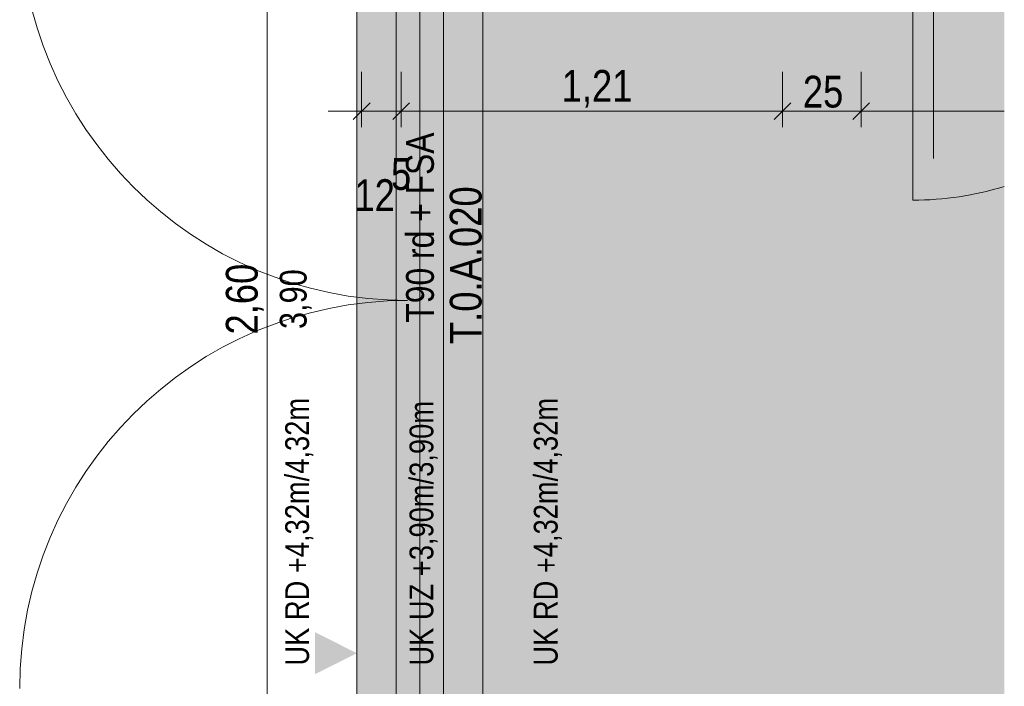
# Model space of a CAD drawing. Extents: x -620 to 300, y 62 to 1162.
# Tile 87 of 256: x 14 to 77, y 555 to 597. Entities that reach past the tile are written whole.
import ezdxf
from ezdxf.lldxf.tags import DXFTag

# ---------------------------------------------------------------- set-up
doc = ezdxf.new("R2010")
doc.units = 0
doc.layers.get('0').update_dxf_attribs({"lineweight": 13})
for name, color, linetype, lineweight, true_color in [('--Bem innen', 9, 'Continuous', 13, 0x808080), ('00_Beschriftung UZ', 3, 'Continuous', 35, 0x00ff00), ('30 -34 Innenwände- 4 Türen_Fenster', 7, 'Continuous', 15, 0x9955ff), ('30 -35 Decken- 1 Konstruktion-Träger- Stahlbeton', 7, 'Continuous', 13, 0x33aa00), ('70 -75 Raumstempel-2 Verweislinie', 7, 'Continuous', 9, 0xff6600), ('70 -76 Bemaßung- 2 Allgemein', 9, 'Continuous', 5, 0x808080), ('iwb_Layout BA_Markierung', 7, 'Continuous', 9, 0xbadcdc), ('iwb_Schraffur_Unterzug', 7, 'Continuous', 5, 0xffffcc)]:
    doc.layers.add(name, color=color, linetype=linetype, lineweight=lineweight, true_color=true_color)
doc.layers.add('70 -71 Achsen- 1 Gebäudeachsen', color=7, linetype='STRICHPUNKT2-A06G94XR8I', lineweight=18)
doc.layers.add('Keine', color=7, linetype='Continuous', lineweight=9)
doc.styles.get("Standard").update_dxf_attribs({"font": 'ARIALN.TTF'})
tags = doc.linetypes.add('fein_strichliert-A06G94XS8I', pattern=[4, 1, -2, 1]).pattern_tags.tags
tags[8:9] = [DXFTag(74, 4), DXFTag(75, 0), DXFTag(340, '0'), DXFTag(46, 0.0), DXFTag(50, 0.0), DXFTag(44, 0.0), DXFTag(45, 0.0)]
tags[6:7] = [DXFTag(74, 4), DXFTag(75, 0), DXFTag(340, '0'), DXFTag(46, 0.0), DXFTag(50, 0.0), DXFTag(44, 0.0), DXFTag(45, 0.0)]
tags[4:5] = [DXFTag(74, 4), DXFTag(75, 0), DXFTag(340, '0'), DXFTag(46, 0.0), DXFTag(50, 0.0), DXFTag(44, 0.0), DXFTag(45, 0.0)]
tags = doc.linetypes.add('STRICHPUNKT2-A06G94XR8I', pattern=[12.7, 6.35, -3.175, 0, -3.175]).pattern_tags.tags
tags[10:11] = [DXFTag(74, 4), DXFTag(75, 0), DXFTag(340, '0'), DXFTag(46, 0.0), DXFTag(50, 0.0), DXFTag(44, 0.0), DXFTag(45, 0.0)]
tags[8:9] = [DXFTag(74, 4), DXFTag(75, 0), DXFTag(340, '0'), DXFTag(46, 0.0), DXFTag(50, 0.0), DXFTag(44, 0.0), DXFTag(45, 0.0)]
tags[6:7] = [DXFTag(74, 4), DXFTag(75, 0), DXFTag(340, '0'), DXFTag(46, 0.0), DXFTag(50, 0.0), DXFTag(44, 0.0), DXFTag(45, 0.0)]
tags[4:5] = [DXFTag(74, 4), DXFTag(75, 0), DXFTag(340, '0'), DXFTag(46, 0.0), DXFTag(50, 0.0), DXFTag(44, 0.0), DXFTag(45, 0.0)]

# ---------------------------------------------------------------- blocks, each defined once
blk = doc.blocks.new('Polygon-A06G94XL8I')
at = {"color": 0, "linetype": 'ByBlock', "lineweight": -2, "ltscale": 0.13}
blk.add_solid([(41.831, 86.61), (41.664, 1083.814), (76.501, 86.518), (76.501, 1083.814)], dxfattribs=at)
blk = doc.blocks.new('Referenz-A06G94XT8I')
at = {"layer": '00_Beschriftung UZ', "color": 0, "linetype": 'Continuous', "lineweight": -2, "ltscale": 0.13}
for points in [[(32.75, 555.752), (35.42, 557.084), (32.752, 558.423)], [(38.091, 555.752), (35.42, 557.084), (38.089, 558.423)], [(40.75, 555.752), (43.42, 557.084), (40.752, 558.423)], [(46.091, 555.752), (43.42, 557.084), (46.089, 558.423)]]:
    blk.add_solid(points, dxfattribs=at)
at = {"layer": '30 -34 Innenwände- 4 Türen_Fenster', "color": 0, "linetype": 'fein_strichliert-A06G94XS8I', "lineweight": -2, "ltscale": 0.13}
for p, q in [((37.92, 553.453), (37.92, 605.453)), ((40.92, 553.453), (40.92, 605.453)), ((70.7, 605.453), (70.7, 585.813))]:
    blk.add_line(p, q, dxfattribs=at)
for centre, major_axis, end_param in [((38.62, 604.053), (-24.6, 0), 1.570796), ((70.7, 605.453), (0, -19.64), 0.299815), ((38.62, 554.853), (0, 24.6), 1.570796)]:
    blk.add_ellipse(centre, major_axis=major_axis, ratio=1, start_param=0, end_param=end_param, dxfattribs=at)
at = {"layer": '30 -35 Decken- 1 Konstruktion-Träger- Stahlbeton', "color": 0, "linetype": 'fein_strichliert-A06G94XS8I', "lineweight": -2, "ltscale": 0.13}
for p, q in [((35.42, 223.453), (35.42, 605.453)), ((43.42, 223.453), (43.42, 605.453))]:
    blk.add_line(p, q, dxfattribs=at)
at = {"layer": '70 -71 Achsen- 1 Gebäudeachsen', "color": 0, "linetype": 'STRICHPUNKT2-A06G94XR8I', "lineweight": -2, "ltscale": 0.13}
blk.add_line((39.42, 1084.393), (39.42, 84.953), dxfattribs=at)
at = {"layer": '70 -75 Raumstempel-2 Verweislinie', "color": 0, "linetype": 'Continuous', "lineweight": -2, "ltscale": 0.13}
blk.add_line((72.01, 617.913), (72.01, 588.453), dxfattribs=at)
at = {"layer": '70 -76 Bemaßung- 2 Allgemein', "color": 0, "linetype": 'Continuous', "lineweight": -2, "ltscale": 0.13}
for p, q in [((29.72, 554.514), (29.72, 604.393)), ((35.72, 593.953), (35.72, 590.453)), ((38.22, 593.953), (38.22, 590.453)), ((38.22, 593.953), (38.22, 590.453)), ((62.42, 593.953), (62.42, 590.453)), ((62.42, 593.953), (62.42, 590.453)), ((67.42, 593.953), (67.42, 590.453)), ((67.42, 593.953), (67.42, 590.453)), ((36.251, 591.984), (35.19, 590.923)), ((37.69, 590.923), (38.751, 591.984)), ((37.69, 590.923), (38.751, 591.984)), ((61.89, 590.923), (62.951, 591.984)), ((62.951, 591.984), (61.89, 590.923)), ((67.951, 591.984), (66.89, 590.923)), ((66.89, 590.923), (67.951, 591.984)), ((34.66, 591.453), (33.6, 591.453)), ((36.72, 591.453), (34.66, 591.453)), ((38.22, 591.453), (35.72, 591.453)), ((37.22, 591.453), (39.281, 591.453)), ((37.22, 591.453), (39.281, 591.453)), ((39.281, 591.453), (40.341, 591.453)), ((61.36, 591.453), (39.281, 591.453)), ((63.42, 591.453), (61.36, 591.453)), ((61.42, 591.453), (63.481, 591.453)), ((66.36, 591.453), (63.481, 591.453)), ((68.42, 591.453), (66.36, 591.453)), ((66.42, 591.453), (68.481, 591.453)), ((76.501, 591.453), (68.481, 591.453))]:
    blk.add_line(p, q, dxfattribs=at)
at = {"layer": '--Bem innen', "color": 0, "linetype": 'Continuous', "lineweight": -2, "ltscale": 0.13, "insert": (30.527, 577.643), "char_height": 1.7, "attachment_point": 1, "rotation": 90}
blk.add_mtext('{\\fArial Narrow;3,90}', dxfattribs=at)
at = {"layer": '00_Beschriftung UZ', "color": 0, "linetype": 'ByBlock', "lineweight": -2, "ltscale": 0.13, "char_height": 1.51033, "attachment_point": 1, "rotation": 90}
for s, insert in [('{\\fArial Narrow;UK RD +4,32m/4,32m}', (30.87, 556.303)), ('{\\fArial Narrow;UK UZ +3,90m/3,90m}', (38.758, 556.302)), ('{\\fArial Narrow;UK RD +4,32m/4,32m}', (46.645, 556.303))]:
    blk.add_mtext(s, dxfattribs=dict(at, insert=insert))
at = {"layer": '70 -76 Bemaßung- 2 Allgemein', "color": 0, "linetype": 'Continuous', "lineweight": -2, "ltscale": 0.13, "char_height": 2.01377, "attachment_point": 1}
for s, insert in [('{\\fArial Narrow;1,21}', (48.413, 594.069)), ('{\\fArial Narrow;25}', (63.718, 593.704)), ('{\\fArial Narrow;5}', (37.584, 588.482)), ('{\\fArial Narrow;12}', (35.263, 587.14))]:
    blk.add_mtext(s, dxfattribs=dict(at, insert=insert))
at = {"layer": '70 -76 Bemaßung- 2 Allgemein', "color": 0, "linetype": 'Continuous', "lineweight": -2, "ltscale": 0.13, "insert": (27.105, 577.295), "char_height": 2.01377, "attachment_point": 1, "rotation": 90}
blk.add_mtext('{\\fArial Narrow;2,60}', dxfattribs=at)
at = {"layer": 'Keine', "color": 0, "linetype": 'Continuous', "lineweight": -2, "ltscale": 0.13, "attachment_point": 1, "rotation": 90}
for s, insert, char_height in [('{\\fArial Narrow;T90 rd + FSA}', (38.539, 578.046), 1.76205), ('{\\fArial Narrow;T.0.A.020}', (41.317, 576.69), 2.01377)]:
    blk.add_mtext(s, dxfattribs=dict(at, insert=insert, char_height=char_height))
blk = doc.blocks.new('Referenz-A06G94XV8I')
at = {"layer": 'iwb_Schraffur_Unterzug', "linetype": 'Continuous', "ltscale": 0.13}
blk.add_solid([(35.421, 223.953), (35.421, 605.453), (43.421, 223.953), (43.421, 605.453)], dxfattribs=at)

msp = doc.modelspace()

# ---------------------------------------------------------------- block references
at = {"color": 8, "lineweight": 13, "ltscale": 0.13, "true_color": 0x808080}
msp.add_blockref('Referenz-A06G94XT8I', (0, 0), dxfattribs=at)
at = {"color": 8, "lineweight": 25, "ltscale": 0.25, "true_color": 0x808080}
msp.add_blockref('Referenz-A06G94XV8I', (0, 0), dxfattribs=at)
at = {"layer": 'iwb_Layout BA_Markierung', "ltscale": 0.13}
msp.add_blockref('Polygon-A06G94XL8I', (0, 0), dxfattribs=at)

doc.saveas('drawing.dxf')
